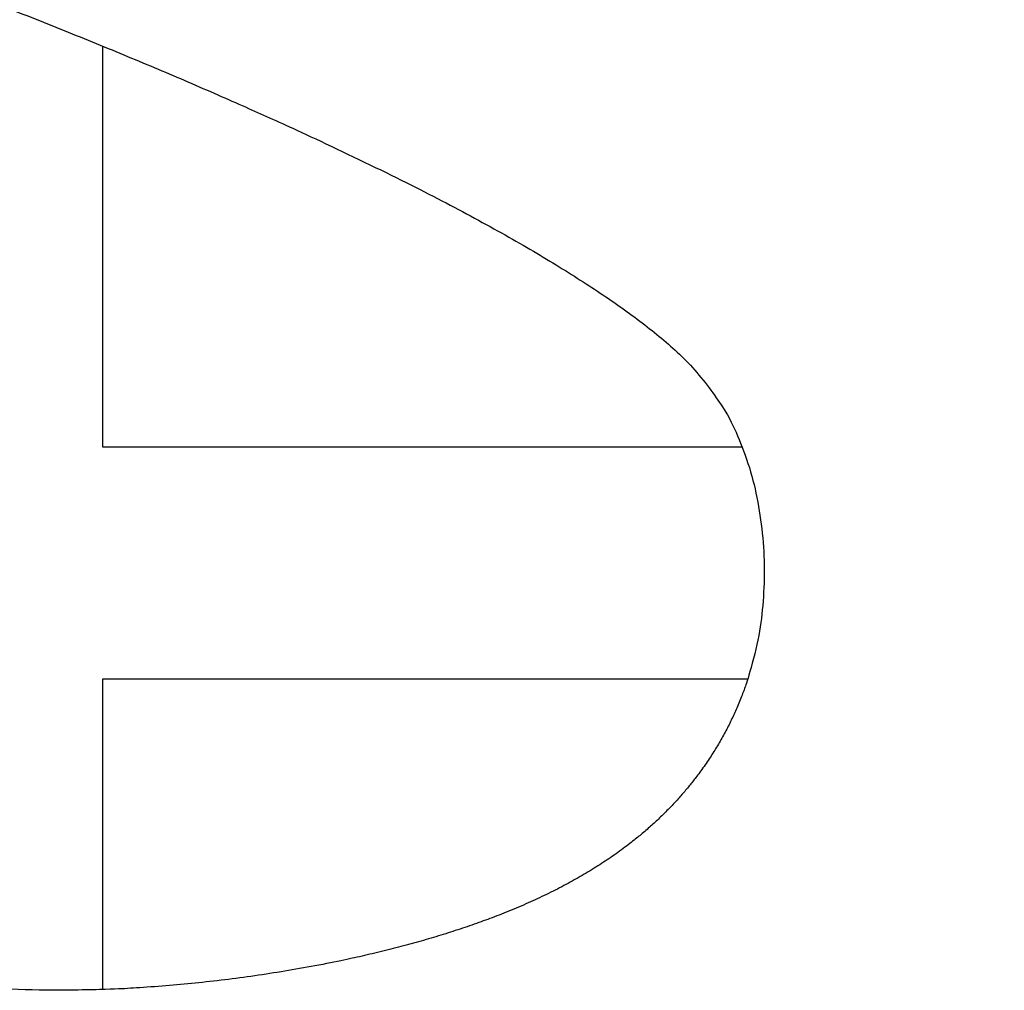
# Model space of a CAD drawing. Header units: inches. Extents: x 36 to 1719, y -84 to 1122.
# Tile 155 of 256: x 769.642 to 770.483, y 452.136 to 452.964. Entities that reach past the tile are written whole.
import ezdxf

# ---------------------------------------------------------------- set-up
doc = ezdxf.new("R2010")
doc.units = ezdxf.units.IN
doc.header["$LTSCALE"] = 48
doc.header["$MEASUREMENT"] = 0
doc.layers.add('Visible (ANSI)', color=7, linetype='Continuous', lineweight=30)

msp = doc.modelspace()

# ---------------------------------------------------------------- linework, layer by layer
at = {"layer": 'Visible (ANSI)'}
for p, q in [((769.71312, 452.94172), (769.71312, 452.59951)), ((769.71312, 452.59951), (770.25897, 452.59951)), ((770.26371, 452.40139), (769.71312, 452.40139)), ((769.71312, 452.40139), (769.71312, 452.13632))]:
    msp.add_line(p, q, dxfattribs=at)
msp.add_open_spline([(772.49229, 456.66132), (772.13901, 457.01619), (772.02278, 457.06931), (771.77078, 457.27143), (771.20917, 457.53722), (770.72508, 457.68128), (770.37499, 457.7499), (769.86365, 457.78672), (769.48347, 457.76536), (769.23562, 457.73393), (768.65683, 457.61255), (767.69298, 457.0643), (767.29672, 456.38793), (767.10976, 455.76846), (767.08498, 455.01009), (767.35707, 454.33862), (767.65554, 453.902), (768.50676, 453.36081), (768.89888, 453.22797), (769.59338, 453.00365), (770.01032, 452.81425), (770.15801, 452.72122), (770.2632, 452.63832), (770.29175, 452.46879), (770.24715, 452.32342), (770.09526, 452.17747), (769.647, 452.10846), (769.41417, 452.17007), (769.05591, 452.28379), (768.62635, 452.4851), (768.26654, 452.76254), (768.09683, 452.96484), (767.89198, 453.17908)], degree=4, knots=[0, 0, 0, 0, 0, 0.074085, 0.10269, 0.133689, 0.16679, 0.198605, 0.227525, 0.257011, 0.291036, 0.329253, 0.371353, 0.415239, 0.455898, 0.494781, 0.535382, 0.575034, 0.615343, 0.653819, 0.685392, 0.711703, 0.732004, 0.749282, 0.767325, 0.789255, 0.813362, 0.840082, 0.86874, 0.896879, 0.925496, 1, 1, 1, 1, 1], dxfattribs=at)

doc.saveas('drawing.dxf')
